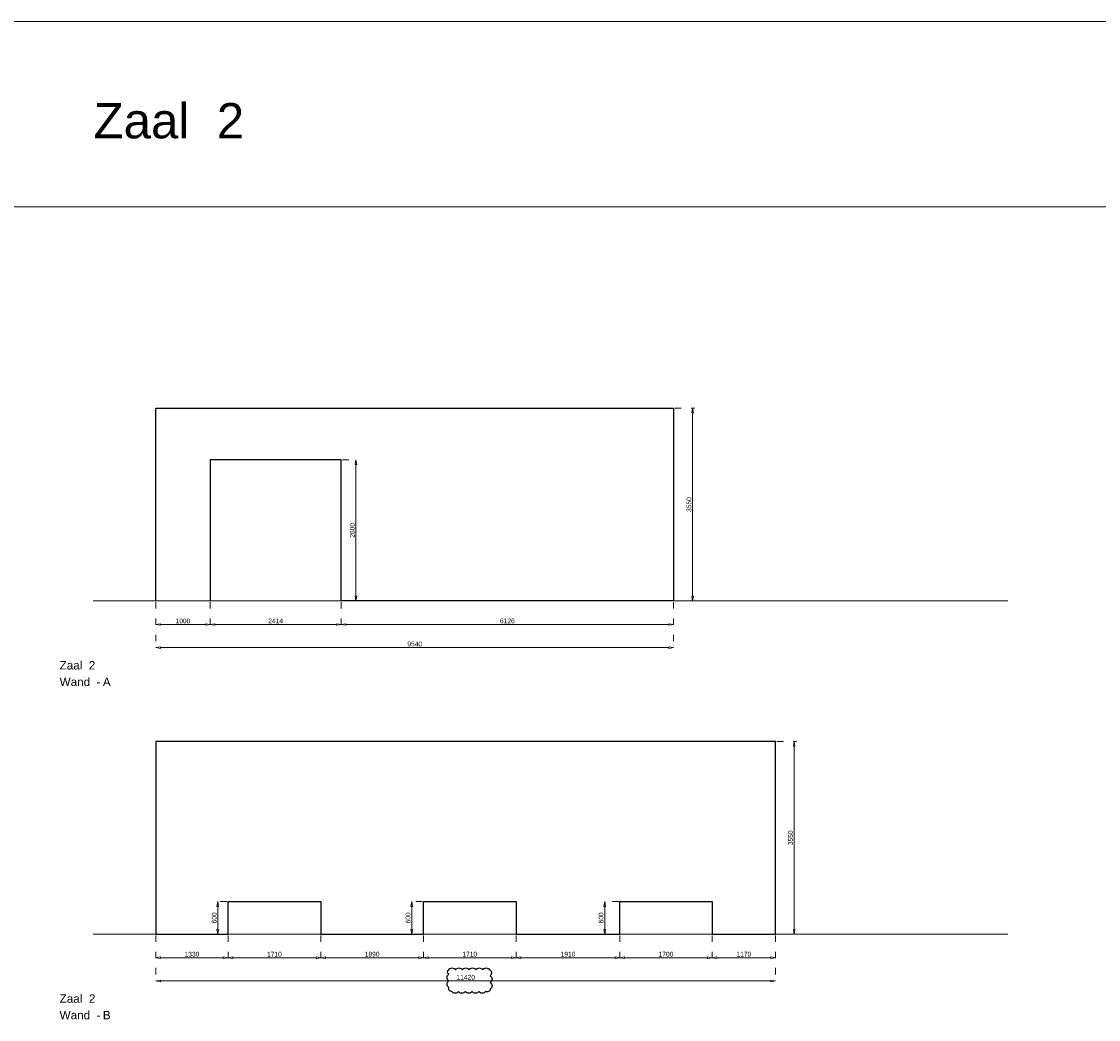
# Model space of a CAD drawing. Header units: millimetres. Extents: x 0 to 331873, y -101826 to 236919.
# Tile 43 of 57: x 163275 to 183118, y 160897 to 179271. Entities that reach past the tile are written whole.
import ezdxf

# ---------------------------------------------------------------- set-up
doc = ezdxf.new("R2010")
doc.units = ezdxf.units.MM
doc.header["$LTSCALE"] = 10
doc.linetypes.add('ACAD_ISO03W100', pattern=[30, 12, -18])
for name, color, linetype, lineweight in [('25-Staal-B', 150, 'Continuous', 25), ('^ 0-Staal-txt', 7, 'Continuous', 0), ('Layer1', 252, 'Continuous', 0)]:
    doc.layers.add(name, color=color, linetype=linetype, lineweight=lineweight)
doc.layers.add('DIM-DIM', color=7, linetype='Continuous')
doc.styles.add('Arial', font='arial.ttf')
doc.dimstyles.new('dim-11', dxfattribs={"dimscale": 35, "dimtxt": 2.5, "dimasz": 2.5, "dimexe": 1.25, "dimexo": 0.625, "dimtad": 1, "dimdec": 0, "dimtxsty": 'Arial', "dimblk": 'CLOSEDBLANK', "dimcen": 3, "dimclrd": 252, "dimclre": 252, "dimclrt": 7, "dimadec": 0, "dimazin": 0, "dimtfac": 1, "dimtdec": 0, "dimtmove": 0, "dimatfit": 3, "dimldrblk": 'CLOSEDBLANK', "dimfxl": 1, "dimlwd": 0, "dimlwe": 0, "dimarcsym": 0})

# ---------------------------------------------------------------- blocks, each defined once
blk = doc.blocks.new('_ClosedBlank')
at = {"color": 0, "linetype": 'ByBlock', "lineweight": -2}
for p, q in [((-1, 0.17), (0, 0)), ((-1, 0.17), (-1, -0.17)), ((0, 0), (-1, -0.17))]:
    blk.add_line(p, q, dxfattribs=at)
blk = doc.blocks.new('*D1038')
at = {"layer": 'Defpoints', "color": 0, "transparency": 16777216}
for p in [(134439, -42849), (135439, -42849), (135439, -43283)]:
    blk.add_point(p, dxfattribs=at)
at = {"layer": 'DIM-DIM', "color": 252, "linetype": 'ACAD_ISO03W100', "lineweight": 0, "transparency": 16777216}
for p, q in [((134439, -42871), (134439, -43327)), ((135439, -42871), (135439, -43327))]:
    blk.add_line(p, q, dxfattribs=at)
at = {"layer": 'DIM-DIM', "color": 252, "lineweight": 0, "transparency": 16777216}
blk.add_line((134526, -43283), (135351, -43283), dxfattribs=at)
at = {"layer": 'DIM-DIM', "color": 252, "lineweight": 0, "transparency": 16777216, "xscale": 87.5, "yscale": 87.5, "zscale": 87.5, "rotation": 180}
blk.add_blockref('_ClosedBlank', (134439, -43283), dxfattribs=at)
at = {"layer": 'DIM-DIM', "color": 252, "lineweight": 0, "transparency": 16777216, "xscale": 87.5, "yscale": 87.5, "zscale": 87.5}
blk.add_blockref('_ClosedBlank', (135439, -43283), dxfattribs=at)
at = {"layer": 'DIM-DIM', "color": 7, "transparency": 16777216, "insert": (134939, -43217), "char_height": 87.5, "attachment_point": 5, "style": 'Arial'}
blk.add_mtext('1000', dxfattribs=at)
blk = doc.blocks.new('*D1133')
at = {"layer": 'Defpoints', "color": 0, "transparency": 16777216}
for p in [(135439, -42849), (137853, -42849), (137853, -43283)]:
    blk.add_point(p, dxfattribs=at)
at = {"layer": 'DIM-DIM', "color": 252, "linetype": 'ACAD_ISO03W100', "lineweight": 0, "transparency": 16777216}
for p, q in [((135439, -42871), (135439, -43327)), ((137853, -42871), (137853, -43327))]:
    blk.add_line(p, q, dxfattribs=at)
at = {"layer": 'DIM-DIM', "color": 252, "lineweight": 0, "transparency": 16777216}
blk.add_line((135526, -43283), (137765, -43283), dxfattribs=at)
at = {"layer": 'DIM-DIM', "color": 252, "lineweight": 0, "transparency": 16777216, "xscale": 87.5, "yscale": 87.5, "zscale": 87.5, "rotation": 180}
blk.add_blockref('_ClosedBlank', (135439, -43283), dxfattribs=at)
at = {"layer": 'DIM-DIM', "color": 252, "lineweight": 0, "transparency": 16777216, "xscale": 87.5, "yscale": 87.5, "zscale": 87.5}
blk.add_blockref('_ClosedBlank', (137853, -43283), dxfattribs=at)
at = {"layer": 'DIM-DIM', "color": 7, "transparency": 16777216, "insert": (136646, -43217), "char_height": 87.5, "attachment_point": 5, "style": 'Arial'}
blk.add_mtext('2414', dxfattribs=at)
blk = doc.blocks.new('*D1134')
at = {"layer": 'Defpoints', "color": 0, "transparency": 16777216}
for p in [(137853, -42849), (143979, -42849), (143979, -43283)]:
    blk.add_point(p, dxfattribs=at)
at = {"layer": 'DIM-DIM', "color": 252, "linetype": 'ACAD_ISO03W100', "lineweight": 0, "transparency": 16777216}
for p, q in [((137853, -42871), (137853, -43327)), ((143979, -42871), (143979, -43327))]:
    blk.add_line(p, q, dxfattribs=at)
at = {"layer": 'DIM-DIM', "color": 252, "lineweight": 0, "transparency": 16777216}
blk.add_line((137940, -43283), (143891, -43283), dxfattribs=at)
at = {"layer": 'DIM-DIM', "color": 252, "lineweight": 0, "transparency": 16777216, "xscale": 87.5, "yscale": 87.5, "zscale": 87.5, "rotation": 180}
blk.add_blockref('_ClosedBlank', (137853, -43283), dxfattribs=at)
at = {"layer": 'DIM-DIM', "color": 252, "lineweight": 0, "transparency": 16777216, "xscale": 87.5, "yscale": 87.5, "zscale": 87.5}
blk.add_blockref('_ClosedBlank', (143979, -43283), dxfattribs=at)
at = {"layer": 'DIM-DIM', "color": 7, "transparency": 16777216, "insert": (140916, -43217), "char_height": 87.5, "attachment_point": 5, "style": 'Arial'}
blk.add_mtext('6126', dxfattribs=at)
blk = doc.blocks.new('*D1135')
at = {"layer": 'Defpoints', "color": 0, "transparency": 16777216}
for p in [(143979, -39299), (144329, -39299), (143979, -42849)]:
    blk.add_point(p, dxfattribs=at)
at = {"layer": 'DIM-DIM', "color": 252, "linetype": 'ACAD_ISO03W100', "lineweight": 0, "transparency": 16777216}
for p, q in [((144001, -39299), (144373, -39299)), ((144001, -42849), (144373, -42849))]:
    blk.add_line(p, q, dxfattribs=at)
at = {"layer": 'DIM-DIM', "color": 252, "lineweight": 0, "transparency": 16777216}
blk.add_line((144329, -42762), (144329, -39387), dxfattribs=at)
at = {"layer": 'DIM-DIM', "color": 252, "lineweight": 0, "transparency": 16777216, "xscale": 87.5, "yscale": 87.5, "zscale": 87.5}
for p, rotation in [((144329, -39299), 90), ((144329, -42849), 270)]:
    blk.add_blockref('_ClosedBlank', p, dxfattribs=dict(at, rotation=rotation))
at = {"layer": 'DIM-DIM', "color": 7, "transparency": 16777216, "insert": (144263, -41074), "char_height": 87.5, "attachment_point": 5, "rotation": 90, "style": 'Arial'}
blk.add_mtext('3550', dxfattribs=at)
blk = doc.blocks.new('*D1136')
at = {"layer": 'Defpoints', "color": 0, "transparency": 16777216}
for p in [(134439, -42849), (143979, -42849), (143979, -43709)]:
    blk.add_point(p, dxfattribs=at)
at = {"layer": 'DIM-DIM', "color": 252, "linetype": 'ACAD_ISO03W100', "lineweight": 0, "transparency": 16777216}
for p, q in [((134439, -42871), (134439, -43753)), ((143979, -42871), (143979, -43753))]:
    blk.add_line(p, q, dxfattribs=at)
at = {"layer": 'DIM-DIM', "color": 252, "lineweight": 0, "transparency": 16777216}
blk.add_line((134526, -43709), (143891, -43709), dxfattribs=at)
at = {"layer": 'DIM-DIM', "color": 252, "lineweight": 0, "transparency": 16777216, "xscale": 87.5, "yscale": 87.5, "zscale": 87.5, "rotation": 180}
blk.add_blockref('_ClosedBlank', (134439, -43709), dxfattribs=at)
at = {"layer": 'DIM-DIM', "color": 252, "lineweight": 0, "transparency": 16777216, "xscale": 87.5, "yscale": 87.5, "zscale": 87.5}
blk.add_blockref('_ClosedBlank', (143979, -43709), dxfattribs=at)
at = {"layer": 'DIM-DIM', "color": 7, "transparency": 16777216, "insert": (139209, -43642), "char_height": 87.5, "attachment_point": 5, "style": 'Arial'}
blk.add_mtext('9540', dxfattribs=at)
blk = doc.blocks.new('*D1258')
at = {"layer": 'Defpoints', "color": 0, "transparency": 16777216}
for p in [(137853, -40249), (137853, -42849), (138126, -42849)]:
    blk.add_point(p, dxfattribs=at)
at = {"layer": 'DIM-DIM', "color": 252, "linetype": 'ACAD_ISO03W100', "lineweight": 0, "transparency": 16777216}
for p, q in [((137875, -40249), (138169, -40249)), ((137875, -42849), (138169, -42849))]:
    blk.add_line(p, q, dxfattribs=at)
at = {"layer": 'DIM-DIM', "color": 252, "lineweight": 0, "transparency": 16777216}
blk.add_line((138126, -40337), (138126, -42762), dxfattribs=at)
at = {"layer": 'DIM-DIM', "color": 252, "lineweight": 0, "transparency": 16777216, "xscale": 87.5, "yscale": 87.5, "zscale": 87.5}
for p, rotation in [((138126, -40249), 90), ((138126, -42849), 270)]:
    blk.add_blockref('_ClosedBlank', p, dxfattribs=dict(at, rotation=rotation))
at = {"layer": 'DIM-DIM', "color": 7, "transparency": 16777216, "insert": (138059, -41549), "char_height": 87.5, "attachment_point": 5, "rotation": 90, "style": 'Arial'}
blk.add_mtext('2600', dxfattribs=at)
blk = doc.blocks.new('*D1039')
at = {"layer": 'Defpoints', "color": 0, "transparency": 16777216}
for p in [(134439, -48985), (135769, -48985), (135769, -49419)]:
    blk.add_point(p, dxfattribs=at)
at = {"layer": 'DIM-DIM', "color": 252, "linetype": 'ACAD_ISO03W100', "lineweight": 0, "transparency": 16777216}
for p, q in [((134439, -49007), (134439, -49463)), ((135769, -49007), (135769, -49463))]:
    blk.add_line(p, q, dxfattribs=at)
at = {"layer": 'DIM-DIM', "color": 252, "lineweight": 0, "transparency": 16777216}
blk.add_line((134526, -49419), (135681, -49419), dxfattribs=at)
at = {"layer": 'DIM-DIM', "color": 252, "lineweight": 0, "transparency": 16777216, "xscale": 87.5, "yscale": 87.5, "zscale": 87.5, "rotation": 180}
blk.add_blockref('_ClosedBlank', (134439, -49419), dxfattribs=at)
at = {"layer": 'DIM-DIM', "color": 252, "lineweight": 0, "transparency": 16777216, "xscale": 87.5, "yscale": 87.5, "zscale": 87.5}
blk.add_blockref('_ClosedBlank', (135769, -49419), dxfattribs=at)
at = {"layer": 'DIM-DIM', "color": 7, "transparency": 16777216, "insert": (135104, -49353), "char_height": 87.5, "attachment_point": 5, "style": 'Arial'}
blk.add_mtext('1330', dxfattribs=at)
blk = doc.blocks.new('*D1040')
at = {"layer": 'Defpoints', "color": 0, "transparency": 16777216}
for p in [(135769, -48985), (137479, -48985), (137479, -49419)]:
    blk.add_point(p, dxfattribs=at)
at = {"layer": 'DIM-DIM', "color": 252, "linetype": 'ACAD_ISO03W100', "lineweight": 0, "transparency": 16777216}
for p, q in [((135769, -49007), (135769, -49463)), ((137479, -49007), (137479, -49463))]:
    blk.add_line(p, q, dxfattribs=at)
at = {"layer": 'DIM-DIM', "color": 252, "lineweight": 0, "transparency": 16777216}
blk.add_line((135856, -49419), (137391, -49419), dxfattribs=at)
at = {"layer": 'DIM-DIM', "color": 252, "lineweight": 0, "transparency": 16777216, "xscale": 87.5, "yscale": 87.5, "zscale": 87.5, "rotation": 180}
blk.add_blockref('_ClosedBlank', (135769, -49419), dxfattribs=at)
at = {"layer": 'DIM-DIM', "color": 252, "lineweight": 0, "transparency": 16777216, "xscale": 87.5, "yscale": 87.5, "zscale": 87.5}
blk.add_blockref('_ClosedBlank', (137479, -49419), dxfattribs=at)
at = {"layer": 'DIM-DIM', "color": 7, "transparency": 16777216, "insert": (136624, -49353), "char_height": 87.5, "attachment_point": 5, "style": 'Arial'}
blk.add_mtext('1710', dxfattribs=at)
blk = doc.blocks.new('*D1041')
at = {"layer": 'Defpoints', "color": 0, "transparency": 16777216}
for p in [(137479, -48985), (139369, -48985), (139369, -49419)]:
    blk.add_point(p, dxfattribs=at)
at = {"layer": 'DIM-DIM', "color": 252, "linetype": 'ACAD_ISO03W100', "lineweight": 0, "transparency": 16777216}
for p, q in [((137479, -49007), (137479, -49463)), ((139369, -49007), (139369, -49463))]:
    blk.add_line(p, q, dxfattribs=at)
at = {"layer": 'DIM-DIM', "color": 252, "lineweight": 0, "transparency": 16777216}
blk.add_line((137566, -49419), (139281, -49419), dxfattribs=at)
at = {"layer": 'DIM-DIM', "color": 252, "lineweight": 0, "transparency": 16777216, "xscale": 87.5, "yscale": 87.5, "zscale": 87.5, "rotation": 180}
blk.add_blockref('_ClosedBlank', (137479, -49419), dxfattribs=at)
at = {"layer": 'DIM-DIM', "color": 252, "lineweight": 0, "transparency": 16777216, "xscale": 87.5, "yscale": 87.5, "zscale": 87.5}
blk.add_blockref('_ClosedBlank', (139369, -49419), dxfattribs=at)
at = {"layer": 'DIM-DIM', "color": 7, "transparency": 16777216, "insert": (138424, -49353), "char_height": 87.5, "attachment_point": 5, "style": 'Arial'}
blk.add_mtext('1890', dxfattribs=at)
blk = doc.blocks.new('*D1042')
at = {"layer": 'Defpoints', "color": 0, "transparency": 16777216}
for p in [(134439, -48985), (145859, -48985), (145859, -49845)]:
    blk.add_point(p, dxfattribs=at)
at = {"layer": 'DIM-DIM', "color": 252, "linetype": 'ACAD_ISO03W100', "lineweight": 0, "transparency": 16777216}
for p, q in [((134439, -49007), (134439, -49889)), ((145859, -49007), (145859, -49889))]:
    blk.add_line(p, q, dxfattribs=at)
at = {"layer": 'DIM-DIM', "color": 252, "lineweight": 0, "transparency": 16777216}
blk.add_line((134526, -49845), (145771, -49845), dxfattribs=at)
at = {"layer": 'DIM-DIM', "color": 252, "lineweight": 0, "transparency": 16777216, "xscale": 87.5, "yscale": 87.5, "zscale": 87.5, "rotation": 180}
blk.add_blockref('_ClosedBlank', (134439, -49845), dxfattribs=at)
at = {"layer": 'DIM-DIM', "color": 252, "lineweight": 0, "transparency": 16777216, "xscale": 87.5, "yscale": 87.5, "zscale": 87.5}
blk.add_blockref('_ClosedBlank', (145859, -49845), dxfattribs=at)
at = {"layer": 'DIM-DIM', "color": 7, "transparency": 16777216, "insert": (140149, -49778), "char_height": 87.5, "attachment_point": 5, "style": 'Arial'}
blk.add_mtext('11420', dxfattribs=at)
blk = doc.blocks.new('*D1137')
at = {"layer": 'Defpoints', "color": 0, "transparency": 16777216}
for p in [(139369, -48985), (141079, -48985), (141079, -49419)]:
    blk.add_point(p, dxfattribs=at)
at = {"layer": 'DIM-DIM', "color": 252, "linetype": 'ACAD_ISO03W100', "lineweight": 0, "transparency": 16777216}
for p, q in [((139369, -49007), (139369, -49463)), ((141079, -49007), (141079, -49463))]:
    blk.add_line(p, q, dxfattribs=at)
at = {"layer": 'DIM-DIM', "color": 252, "lineweight": 0, "transparency": 16777216}
blk.add_line((139456, -49419), (140991, -49419), dxfattribs=at)
at = {"layer": 'DIM-DIM', "color": 252, "lineweight": 0, "transparency": 16777216, "xscale": 87.5, "yscale": 87.5, "zscale": 87.5, "rotation": 180}
blk.add_blockref('_ClosedBlank', (139369, -49419), dxfattribs=at)
at = {"layer": 'DIM-DIM', "color": 252, "lineweight": 0, "transparency": 16777216, "xscale": 87.5, "yscale": 87.5, "zscale": 87.5}
blk.add_blockref('_ClosedBlank', (141079, -49419), dxfattribs=at)
at = {"layer": 'DIM-DIM', "color": 7, "transparency": 16777216, "insert": (140224, -49353), "char_height": 87.5, "attachment_point": 5, "style": 'Arial'}
blk.add_mtext('1710', dxfattribs=at)
blk = doc.blocks.new('*D1138')
at = {"layer": 'Defpoints', "color": 0, "transparency": 16777216}
for p in [(141079, -48985), (142989, -48985), (141079, -49419)]:
    blk.add_point(p, dxfattribs=at)
at = {"layer": 'DIM-DIM', "color": 252, "linetype": 'ACAD_ISO03W100', "lineweight": 0, "transparency": 16777216}
for p, q in [((141079, -49007), (141079, -49463)), ((142989, -49007), (142989, -49463))]:
    blk.add_line(p, q, dxfattribs=at)
at = {"layer": 'DIM-DIM', "color": 252, "lineweight": 0, "transparency": 16777216}
blk.add_line((142901, -49419), (141166, -49419), dxfattribs=at)
at = {"layer": 'DIM-DIM', "color": 252, "lineweight": 0, "transparency": 16777216, "xscale": 87.5, "yscale": 87.5, "zscale": 87.5, "rotation": 180}
blk.add_blockref('_ClosedBlank', (141079, -49419), dxfattribs=at)
at = {"layer": 'DIM-DIM', "color": 252, "lineweight": 0, "transparency": 16777216, "xscale": 87.5, "yscale": 87.5, "zscale": 87.5}
blk.add_blockref('_ClosedBlank', (142989, -49419), dxfattribs=at)
at = {"layer": 'DIM-DIM', "color": 7, "transparency": 16777216, "insert": (142034, -49353), "char_height": 87.5, "attachment_point": 5, "style": 'Arial'}
blk.add_mtext('1910', dxfattribs=at)
blk = doc.blocks.new('*D1139')
at = {"layer": 'Defpoints', "color": 0, "transparency": 16777216}
for p in [(142989, -48985), (144689, -48985), (144689, -49419)]:
    blk.add_point(p, dxfattribs=at)
at = {"layer": 'DIM-DIM', "color": 252, "linetype": 'ACAD_ISO03W100', "lineweight": 0, "transparency": 16777216}
for p, q in [((142989, -49007), (142989, -49463)), ((144689, -49007), (144689, -49463))]:
    blk.add_line(p, q, dxfattribs=at)
at = {"layer": 'DIM-DIM', "color": 252, "lineweight": 0, "transparency": 16777216}
blk.add_line((143076, -49419), (144601, -49419), dxfattribs=at)
at = {"layer": 'DIM-DIM', "color": 252, "lineweight": 0, "transparency": 16777216, "xscale": 87.5, "yscale": 87.5, "zscale": 87.5, "rotation": 180}
blk.add_blockref('_ClosedBlank', (142989, -49419), dxfattribs=at)
at = {"layer": 'DIM-DIM', "color": 252, "lineweight": 0, "transparency": 16777216, "xscale": 87.5, "yscale": 87.5, "zscale": 87.5}
blk.add_blockref('_ClosedBlank', (144689, -49419), dxfattribs=at)
at = {"layer": 'DIM-DIM', "color": 7, "transparency": 16777216, "insert": (143839, -49353), "char_height": 87.5, "attachment_point": 5, "style": 'Arial'}
blk.add_mtext('1700', dxfattribs=at)
blk = doc.blocks.new('*D1140')
at = {"layer": 'Defpoints', "color": 0, "transparency": 16777216}
for p in [(144689, -48985), (145859, -48985), (145859, -49419)]:
    blk.add_point(p, dxfattribs=at)
at = {"layer": 'DIM-DIM', "color": 252, "linetype": 'ACAD_ISO03W100', "lineweight": 0, "transparency": 16777216}
for p, q in [((144689, -49007), (144689, -49463)), ((145859, -49007), (145859, -49463))]:
    blk.add_line(p, q, dxfattribs=at)
at = {"layer": 'DIM-DIM', "color": 252, "lineweight": 0, "transparency": 16777216}
blk.add_line((144776, -49419), (145771, -49419), dxfattribs=at)
at = {"layer": 'DIM-DIM', "color": 252, "lineweight": 0, "transparency": 16777216, "xscale": 87.5, "yscale": 87.5, "zscale": 87.5, "rotation": 180}
blk.add_blockref('_ClosedBlank', (144689, -49419), dxfattribs=at)
at = {"layer": 'DIM-DIM', "color": 252, "lineweight": 0, "transparency": 16777216, "xscale": 87.5, "yscale": 87.5, "zscale": 87.5}
blk.add_blockref('_ClosedBlank', (145859, -49419), dxfattribs=at)
at = {"layer": 'DIM-DIM', "color": 7, "transparency": 16777216, "insert": (145274, -49353), "char_height": 87.5, "attachment_point": 5, "style": 'Arial'}
blk.add_mtext('1170', dxfattribs=at)
blk = doc.blocks.new('*D1146')
at = {"layer": 'Defpoints', "color": 0, "transparency": 16777216}
for p in [(145859, -45435), (146200, -45435), (145859, -48985)]:
    blk.add_point(p, dxfattribs=at)
at = {"layer": 'DIM-DIM', "color": 252, "linetype": 'ACAD_ISO03W100', "lineweight": 0, "transparency": 16777216}
for p, q in [((145881, -45435), (146244, -45435)), ((145881, -48985), (146244, -48985))]:
    blk.add_line(p, q, dxfattribs=at)
at = {"layer": 'DIM-DIM', "color": 252, "lineweight": 0, "transparency": 16777216}
blk.add_line((146200, -48898), (146200, -45523), dxfattribs=at)
at = {"layer": 'DIM-DIM', "color": 252, "lineweight": 0, "transparency": 16777216, "xscale": 87.5, "yscale": 87.5, "zscale": 87.5}
for p, rotation in [((146200, -45435), 90), ((146200, -48985), 270)]:
    blk.add_blockref('_ClosedBlank', p, dxfattribs=dict(at, rotation=rotation))
at = {"layer": 'DIM-DIM', "color": 7, "transparency": 16777216, "insert": (146133, -47210), "char_height": 87.5, "attachment_point": 5, "rotation": 90, "style": 'Arial'}
blk.add_mtext('3550', dxfattribs=at)
blk = doc.blocks.new('*D1259')
at = {"layer": 'Defpoints', "color": 0, "transparency": 16777216}
for p in [(135580, -48385), (135769, -48385), (135769, -48985)]:
    blk.add_point(p, dxfattribs=at)
at = {"layer": 'DIM-DIM', "color": 252, "linetype": 'ACAD_ISO03W100', "lineweight": 0, "transparency": 16777216}
for p, q in [((135747, -48385), (135537, -48385)), ((135747, -48985), (135537, -48985))]:
    blk.add_line(p, q, dxfattribs=at)
at = {"layer": 'DIM-DIM', "color": 252, "lineweight": 0, "transparency": 16777216}
blk.add_line((135580, -48898), (135580, -48473), dxfattribs=at)
at = {"layer": 'DIM-DIM', "color": 252, "lineweight": 0, "transparency": 16777216, "xscale": 87.5, "yscale": 87.5, "zscale": 87.5}
for p, rotation in [((135580, -48385), 90), ((135580, -48985), 270)]:
    blk.add_blockref('_ClosedBlank', p, dxfattribs=dict(at, rotation=rotation))
at = {"layer": 'DIM-DIM', "color": 7, "transparency": 16777216, "insert": (135514, -48685), "char_height": 87.5, "attachment_point": 5, "rotation": 90, "style": 'Arial'}
blk.add_mtext('600', dxfattribs=at)
blk = doc.blocks.new('*D1260')
at = {"layer": 'Defpoints', "color": 0, "transparency": 16777216}
for p in [(139153, -48385), (139369, -48385), (139369, -48985)]:
    blk.add_point(p, dxfattribs=at)
at = {"layer": 'DIM-DIM', "color": 252, "linetype": 'ACAD_ISO03W100', "lineweight": 0, "transparency": 16777216}
for p, q in [((139347, -48385), (139109, -48385)), ((139347, -48985), (139109, -48985))]:
    blk.add_line(p, q, dxfattribs=at)
at = {"layer": 'DIM-DIM', "color": 252, "lineweight": 0, "transparency": 16777216}
blk.add_line((139153, -48898), (139153, -48473), dxfattribs=at)
at = {"layer": 'DIM-DIM', "color": 252, "lineweight": 0, "transparency": 16777216, "xscale": 87.5, "yscale": 87.5, "zscale": 87.5}
for p, rotation in [((139153, -48385), 90), ((139153, -48985), 270)]:
    blk.add_blockref('_ClosedBlank', p, dxfattribs=dict(at, rotation=rotation))
at = {"layer": 'DIM-DIM', "color": 7, "transparency": 16777216, "insert": (139086, -48685), "char_height": 87.5, "attachment_point": 5, "rotation": 90, "style": 'Arial'}
blk.add_mtext('600', dxfattribs=at)
blk = doc.blocks.new('*D1261')
at = {"layer": 'Defpoints', "color": 0, "transparency": 16777216}
for p in [(142989, -48385), (142709, -48985), (142989, -48985)]:
    blk.add_point(p, dxfattribs=at)
at = {"layer": 'DIM-DIM', "color": 252, "linetype": 'ACAD_ISO03W100', "lineweight": 0, "transparency": 16777216}
for p, q in [((142967, -48385), (142666, -48385)), ((142967, -48985), (142666, -48985))]:
    blk.add_line(p, q, dxfattribs=at)
at = {"layer": 'DIM-DIM', "color": 252, "lineweight": 0, "transparency": 16777216}
blk.add_line((142709, -48473), (142709, -48898), dxfattribs=at)
at = {"layer": 'DIM-DIM', "color": 252, "lineweight": 0, "transparency": 16777216, "xscale": 87.5, "yscale": 87.5, "zscale": 87.5}
for p, rotation in [((142709, -48385), 90), ((142709, -48985), 270)]:
    blk.add_blockref('_ClosedBlank', p, dxfattribs=dict(at, rotation=rotation))
at = {"layer": 'DIM-DIM', "color": 7, "transparency": 16777216, "insert": (142643, -48685), "char_height": 87.5, "attachment_point": 5, "rotation": 90, "style": 'Arial'}
blk.add_mtext('600', dxfattribs=at)
blk = doc.blocks.new('2a')
at = {"layer": '25-Staal-B'}
blk.add_lwpolyline([(134438.7, -42849.1), (134438.7, -39299.1), (143978.7, -39299.1), (143978.7, -42849.1), (137852.7, -42849.1), (137852.7, -40249.1), (135438.7, -40249.1), (135438.7, -42849.1)], dxfattribs=at)
at = {"layer": '^ 0-Staal-txt', "lineweight": 0, "style": 'Arial'}
for s, height, p in [('Zaal  2', 154.21, (132665.4, -44111.1)), ('Wand  - ', 154.21, (132665.4, -44415.9)), ('A', 154.2, (133462.5, -44415.9))]:
    blk.add_text(s, height=height, dxfattribs=at).set_placement(p)
at = {"layer": 'DIM-DIM'}
for base, p1, p2, picture, middle in [((144329.3, -39299.1), (143978.7, -42849.1), (143978.7, -39299.1), '*D1135', (144262.7, -41074.1)), ((138125.7, -42849.1), (137852.7, -40249.1), (137852.7, -42849.1), '*D1258', (138059.2, -41549.1))]:
    dim = blk.add_linear_dim(base=base, p1=p1, p2=p2, angle=90, dimstyle='dim-11', dxfattribs=at)
    dim.commit()
    dim.dimension.update_dxf_attribs({"geometry": picture, "text_midpoint": middle})
for base, p1, p2, picture, middle in [((135438.7, -43283.3), (134438.7, -42849.1), (135438.7, -42849.1), '*D1038', (134938.7, -43216.7)), ((143978.7, -43708.8), (134438.7, -42849.1), (143978.7, -42849.1), '*D1136', (139208.7, -43642.3)), ((137852.7, -43283.3), (135438.7, -42849.1), (137852.7, -42849.1), '*D1133', (136645.7, -43217.5)), ((143978.7, -43283.3), (137852.7, -42849.1), (143978.7, -42849.1), '*D1134', (140915.7, -43216.7))]:
    dim = blk.add_linear_dim(base=base, p1=p1, p2=p2, dimstyle='dim-11', dxfattribs=at)
    dim.commit()
    dim.dimension.update_dxf_attribs({"geometry": picture, "text_midpoint": middle})
blk = doc.blocks.new('2b')
at = {"layer": '25-Staal-B'}
blk.add_lwpolyline([(134438.7, -48985.3), (135768.7, -48985.3), (135768.7, -48385.3), (137478.7, -48385.3), (137478.7, -48985.3), (139368.7, -48985.3), (139368.7, -48385.3), (141078.7, -48385.3), (141078.7, -48985.3), (142988.7, -48985.3), (142988.7, -48385.3), (144688.7, -48385.3), (144688.7, -48985.3), (145858.7, -48985.3), (145858.7, -45435.3), (134438.7, -45435.3)], close=True, dxfattribs=at)
at = {"layer": 'DIM-DIM'}
blk.add_lwpolyline([(139836.7, -49638.5, -0.5205671), (139961.7, -49638.5, -0.5205671), (140086.7, -49638.5, -0.5205671), (140211.7, -49638.5, -0.5205671), (140336.7, -49638.5, -0.5205671), (140461.7, -49638.5, -0.5205671), (140586.7, -49638.5, -0.5205671), (140600.3, -49749.9, -0.5205671), (140600.3, -49874.9, -0.5205671), (140600.3, -49999.9, -0.5205671), (140515.5, -50040.2, -0.5205671), (140390.5, -50040.2, -0.5205671), (140265.5, -50040.2, -0.5205671), (140140.5, -50040.2, -0.5205671), (140015.5, -50040.2, -0.5205671), (139890.5, -50040.2, -0.5205671), (139836.7, -49968.9, -0.5205671), (139836.7, -49843.9, -0.5205671), (139836.7, -49718.9, -0.5205671)], format="xyb", close=True, dxfattribs=at)
at = {"layer": '^ 0-Staal-txt', "lineweight": 0, "style": 'Arial'}
for s, height, p in [('Zaal  2', 154.21, (132665.4, -50247.3)), ('Wand  - ', 154.21, (132665.4, -50552.1)), ('B', 154.2, (133462.5, -50552.1))]:
    blk.add_text(s, height=height, dxfattribs=at).set_placement(p)
at = {"layer": 'DIM-DIM'}
for base, p1, p2, picture, middle in [((146200.1, -45435.3), (145858.7, -48985.3), (145858.7, -45435.3), '*D1146', (146133.5, -47210.3)), ((135580.4, -48385.3), (135768.7, -48985.3), (135768.7, -48385.3), '*D1259', (135513.8, -48685.3)), ((139152.8, -48385.3), (139368.7, -48985.3), (139368.7, -48385.3), '*D1260', (139086.3, -48685.3)), ((142709.3, -48985.3), (142988.7, -48385.3), (142988.7, -48985.3), '*D1261', (142642.8, -48685.3))]:
    dim = blk.add_linear_dim(base=base, p1=p1, p2=p2, angle=90, dimstyle='dim-11', dxfattribs=at)
    dim.commit()
    dim.dimension.update_dxf_attribs({"geometry": picture, "text_midpoint": middle})
for base, p1, p2, picture, middle in [((135768.7, -49419.5), (134438.7, -48985.3), (135768.7, -48985.3), '*D1039', (135103.7, -49352.9)), ((145858.7, -49845), (134438.7, -48985.3), (145858.7, -48985.3), '*D1042', (140148.7, -49778.5)), ((137478.7, -49419.5), (135768.7, -48985.3), (137478.7, -48985.3), '*D1040', (136623.7, -49352.9)), ((139368.7, -49419.5), (137478.7, -48985.3), (139368.7, -48985.3), '*D1041', (138423.7, -49352.9)), ((141078.7, -49419.5), (139368.7, -48985.3), (141078.7, -48985.3), '*D1137', (140223.7, -49352.9)), ((141078.7, -49419.5), (142988.7, -48985.3), (141078.7, -48985.3), '*D1138', (142033.7, -49352.9)), ((144688.7, -49419.5), (142988.7, -48985.3), (144688.7, -48985.3), '*D1139', (143838.7, -49352.9)), ((145858.7, -49419.5), (144688.7, -48985.3), (145858.7, -48985.3), '*D1140', (145273.7, -49352.9))]:
    dim = blk.add_linear_dim(base=base, p1=p1, p2=p2, dimstyle='dim-11', dxfattribs=at)
    dim.commit()
    dim.dimension.update_dxf_attribs({"geometry": picture, "text_midpoint": middle})

msp = doc.modelspace()

# ---------------------------------------------------------------- linework, layer by layer
at = {"layer": '^ 0-Staal-txt', "lineweight": 0}
for points in [[(164593.02, 168602.63), (181450.6, 168602.63)], [(164593.02, 162466.43), (181450.6, 162466.43)]]:
    msp.add_lwpolyline(points, dxfattribs=at)
at = {"layer": 'Layer1'}
msp.add_lwpolyline([(183517.75, 175859.59), (162568.08, 175859.59), (162568.08, 179270.94), (183517.75, 179270.94)], close=True, dxfattribs=at)

# ---------------------------------------------------------------- block references
at = {"layer": 'DIM-DIM'}
for name in ['2a', '2b']:
    msp.add_blockref(name, (31310.75, 211451.72), dxfattribs=at)

# ---------------------------------------------------------------- texts
at = {"layer": '^ 0-Staal-txt', "lineweight": 0, "style": 'Arial'}
msp.add_text('Zaal  2', height=650, dxfattribs=at).set_placement((164601.14, 177120.33))

doc.saveas('drawing.dxf')
